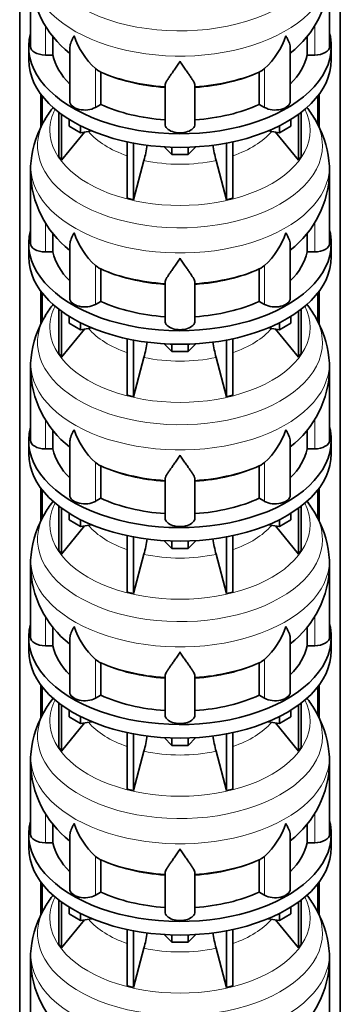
# Model space of a CAD drawing. Header units: millimetres. Extents: x 166 to 773, y -2956 to 2086.
# Tile 6 of 22: x 579 to 772, y -2468 to -1876. Entities that reach past the tile are written whole.
import ezdxf

# ---------------------------------------------------------------- set-up
doc = ezdxf.new("R2010")
doc.units = ezdxf.units.MM
doc.layers.add('LOW_134-14', color=7, linetype='Continuous')
doc.layers.add('VSI134_DIFFUSORE', color=7, linetype='Continuous')

# ---------------------------------------------------------------- blocks, each defined once
blk = doc.blocks.new('SE4')
at = {"layer": 'LOW_134-14', "color": 7, "linetype": 'Continuous', "lineweight": 35}
for p, q in [((579.14, -2688.74), (579.14, -1018.66)), ((771.99, -2688.74), (771.99, -1018.66)), ((591.89, -1920.93), (591.89, -1940.78)), ((592.64, -1921.92), (592.64, -1939.32)), ((758.49, -1921.92), (758.49, -1939.32)), ((759.24, -1920.93), (759.24, -1940.82)), ((591.89, -2039.32), (591.89, -2059.17)), ((592.64, -2040.31), (592.64, -2057.71)), ((758.49, -2040.31), (758.49, -2057.72)), ((759.24, -2039.32), (759.24, -2059.21)), ((591.89, -2157.71), (591.89, -2177.56)), ((592.64, -2158.7), (592.64, -2176.1)), ((758.49, -2158.7), (758.49, -2176.11)), ((759.24, -2157.71), (759.24, -2177.61)), ((591.89, -2276.1), (591.89, -2295.95)), ((592.64, -2277.09), (592.64, -2294.5)), ((758.49, -2277.09), (758.49, -2294.5)), ((759.24, -2276.1), (759.24, -2296)), ((591.89, -2394.49), (591.89, -2414.34)), ((592.64, -2395.48), (592.64, -2412.89)), ((758.49, -2395.48), (758.49, -2412.89)), ((759.24, -2394.49), (759.24, -2414.39))]:
    blk.add_line(p, q, dxfattribs=at)
at = {"layer": 'VSI134_DIFFUSORE', "color": 7, "linetype": 'Continuous', "lineweight": 35}
for p, q in [((585.57, -1849.06), (585.57, -1892.11)), ((765.57, -1892.11), (765.57, -1849.06)), ((599.09, -1897.31), (599.09, -1885.86)), ((752.04, -1885.93), (752.04, -1897.31)), ((584.57, -1892.11), (584.57, -1900.28)), ((609.29, -1893.02), (609.29, -1925.18)), ((741.84, -1925.18), (741.84, -1893.04)), ((766.57, -1900.28), (766.57, -1892.11)), ((594.57, -1897.31), (599.09, -1897.31)), ((752.04, -1897.31), (756.57, -1897.31)), ((626.08, -1906.56), (624.65, -1905.51)), ((726.48, -1905.51), (725.06, -1906.56)), ((627.86, -1927.01), (627.86, -1907.53)), ((723.28, -1907.53), (723.28, -1927.01)), ((666.57, -1938.88), (666.57, -1915.53)), ((684.57, -1938.88), (684.57, -1915.53)), ((624.65, -1928.86), (627.86, -1927.01)), ((723.28, -1927.01), (726.48, -1928.86)), ((602.74, -1931.78), (602.74, -1958.46)), ((604.27, -1932.93), (604.27, -1960.59)), ((746.86, -1932.93), (746.86, -1960.59)), ((748.39, -1931.78), (748.39, -1958.46)), ((608.81, -1940.04), (608.81, -1935.98)), ((615.75, -1944.05), (608.81, -1940.04)), ((615.75, -1944.05), (615.75, -1939.87)), ((735.38, -1944.05), (735.38, -1939.87)), ((742.32, -1940.04), (735.38, -1944.05)), ((742.32, -1940.04), (742.32, -1935.98)), ((604.27, -1960.59), (618.13, -1943.68)), ((622.57, -1942.99), (615.75, -1944.05)), ((735.38, -1944.05), (728.56, -1942.99)), ((733, -1943.68), (746.86, -1960.59)), ((643.87, -1949.53), (643.87, -1983.46)), ((647.56, -1950.27), (647.56, -1984.34)), ((670.66, -1957.18), (666.01, -1952.53)), ((670.66, -1957.18), (670.66, -1952.74)), ((685.12, -1952.53), (680.47, -1957.18)), ((680.47, -1957.18), (680.47, -1952.74)), ((703.57, -1950.27), (703.57, -1984.34)), ((707.26, -1949.53), (707.26, -1983.46)), ((602.74, -1958.46), (604.27, -1960.59)), ((680.47, -1957.18), (670.66, -1957.18)), ((746.86, -1960.59), (748.39, -1958.46)), ((647.56, -1984.34), (653.84, -1960.72)), ((697.29, -1960.72), (703.57, -1984.34)), ((585.57, -1967.45), (585.57, -2010.51)), ((765.57, -2010.51), (765.57, -1967.45)), ((643.87, -1983.46), (647.56, -1984.34)), ((703.57, -1984.34), (707.26, -1983.46)), ((599.09, -2015.7), (599.09, -2004.25)), ((752.04, -2004.32), (752.04, -2015.7)), ((584.57, -2010.51), (584.57, -2018.67)), ((609.29, -2011.41), (609.29, -2043.57)), ((741.84, -2043.57), (741.84, -2011.43)), ((766.57, -2018.67), (766.57, -2010.51)), ((594.57, -2015.7), (599.09, -2015.7)), ((752.04, -2015.7), (756.57, -2015.7)), ((626.08, -2024.95), (624.65, -2023.9)), ((726.48, -2023.9), (725.06, -2024.95)), ((627.86, -2045.4), (627.86, -2025.92)), ((723.28, -2025.92), (723.28, -2045.4)), ((666.57, -2057.27), (666.57, -2033.92)), ((684.57, -2057.27), (684.57, -2033.92)), ((624.65, -2047.25), (627.86, -2045.4)), ((723.28, -2045.4), (726.48, -2047.25)), ((602.74, -2050.17), (602.74, -2076.85)), ((604.27, -2051.32), (604.27, -2078.98)), ((746.86, -2051.32), (746.86, -2078.98)), ((748.39, -2050.17), (748.39, -2076.85)), ((608.81, -2058.43), (608.81, -2054.38)), ((615.75, -2062.44), (608.81, -2058.43)), ((615.75, -2062.44), (615.75, -2058.26)), ((735.38, -2062.44), (735.38, -2058.26)), ((742.32, -2058.43), (735.38, -2062.44)), ((742.32, -2058.43), (742.32, -2054.38)), ((604.27, -2078.98), (618.13, -2062.07)), ((622.57, -2061.38), (615.75, -2062.44)), ((735.38, -2062.44), (728.56, -2061.38)), ((733, -2062.07), (746.86, -2078.98)), ((643.87, -2067.92), (643.87, -2101.85)), ((647.56, -2068.66), (647.56, -2102.73)), ((670.66, -2075.57), (666.01, -2070.92)), ((670.66, -2075.57), (670.66, -2071.13)), ((685.12, -2070.92), (680.47, -2075.57)), ((680.47, -2075.57), (680.47, -2071.13)), ((703.57, -2068.66), (703.57, -2102.73)), ((707.26, -2067.92), (707.26, -2101.85)), ((602.74, -2076.85), (604.27, -2078.98)), ((680.47, -2075.57), (670.66, -2075.57)), ((746.86, -2078.98), (748.39, -2076.85)), ((647.56, -2102.73), (653.84, -2079.11)), ((697.29, -2079.11), (703.57, -2102.73)), ((585.57, -2085.84), (585.57, -2128.9)), ((765.57, -2128.9), (765.57, -2085.84)), ((643.87, -2101.85), (647.56, -2102.73)), ((703.57, -2102.73), (707.26, -2101.85)), ((599.09, -2134.09), (599.09, -2122.64)), ((752.04, -2122.71), (752.04, -2134.09)), ((584.57, -2128.9), (584.57, -2137.06)), ((609.29, -2129.8), (609.29, -2161.97)), ((741.84, -2161.97), (741.84, -2129.83)), ((766.57, -2137.06), (766.57, -2128.9)), ((594.57, -2134.09), (599.09, -2134.09)), ((752.04, -2134.09), (756.57, -2134.09)), ((626.08, -2143.34), (624.65, -2142.29)), ((726.48, -2142.29), (725.06, -2143.34)), ((627.86, -2163.79), (627.86, -2144.31)), ((723.28, -2144.31), (723.28, -2163.79)), ((666.57, -2175.66), (666.57, -2152.32)), ((684.57, -2175.66), (684.57, -2152.32)), ((624.65, -2165.64), (627.86, -2163.79)), ((723.28, -2163.79), (726.48, -2165.64)), ((602.74, -2168.56), (602.74, -2195.24)), ((604.27, -2169.71), (604.27, -2197.38)), ((746.86, -2169.71), (746.86, -2197.38)), ((748.39, -2168.56), (748.39, -2195.24)), ((608.81, -2176.82), (608.81, -2172.77)), ((615.75, -2180.83), (608.81, -2176.82)), ((615.75, -2180.83), (615.75, -2176.66)), ((735.38, -2180.83), (735.38, -2176.66)), ((742.32, -2176.82), (735.38, -2180.83)), ((742.32, -2176.82), (742.32, -2172.77)), ((604.27, -2197.38), (618.13, -2180.46)), ((622.57, -2179.77), (615.75, -2180.83)), ((735.38, -2180.83), (728.56, -2179.77)), ((733, -2180.46), (746.86, -2197.38)), ((643.87, -2186.31), (643.87, -2220.24)), ((647.56, -2187.05), (647.56, -2221.12)), ((670.66, -2193.96), (666.01, -2189.31)), ((670.66, -2193.96), (670.66, -2189.53)), ((685.12, -2189.31), (680.47, -2193.96)), ((680.47, -2193.96), (680.47, -2189.53)), ((703.57, -2187.05), (703.57, -2221.12)), ((707.26, -2186.31), (707.26, -2220.24)), ((602.74, -2195.24), (604.27, -2197.38)), ((680.47, -2193.96), (670.66, -2193.96)), ((746.86, -2197.38), (748.39, -2195.24)), ((647.56, -2221.12), (653.84, -2197.5)), ((697.29, -2197.5), (703.57, -2221.12)), ((585.57, -2204.23), (585.57, -2247.29)), ((765.57, -2247.29), (765.57, -2204.23)), ((643.87, -2220.24), (647.56, -2221.12)), ((703.57, -2221.12), (707.26, -2220.24)), ((599.09, -2252.49), (599.09, -2241.03)), ((752.04, -2241.1), (752.04, -2252.49)), ((584.57, -2247.29), (584.57, -2255.45)), ((609.29, -2248.19), (609.29, -2280.36)), ((741.84, -2280.36), (741.84, -2248.22)), ((766.57, -2255.45), (766.57, -2247.29)), ((594.57, -2252.49), (599.09, -2252.49)), ((752.04, -2252.49), (756.57, -2252.49)), ((626.08, -2261.74), (624.65, -2260.69)), ((726.48, -2260.69), (725.06, -2261.74)), ((627.86, -2282.18), (627.86, -2262.71)), ((723.28, -2262.71), (723.28, -2282.18)), ((666.57, -2294.06), (666.57, -2270.71)), ((684.57, -2294.06), (684.57, -2270.71)), ((624.65, -2284.03), (627.86, -2282.18)), ((723.28, -2282.18), (726.48, -2284.03)), ((602.74, -2286.96), (602.74, -2313.63)), ((604.27, -2288.1), (604.27, -2315.77)), ((746.86, -2288.1), (746.86, -2315.77)), ((748.39, -2286.96), (748.39, -2313.63)), ((608.81, -2295.21), (608.81, -2291.16)), ((615.75, -2299.22), (608.81, -2295.21)), ((615.75, -2299.22), (615.75, -2295.05)), ((735.38, -2299.22), (735.38, -2295.05)), ((742.32, -2295.21), (735.38, -2299.22)), ((742.32, -2295.21), (742.32, -2291.16)), ((604.27, -2315.77), (618.13, -2298.85)), ((622.57, -2298.17), (615.75, -2299.22)), ((735.38, -2299.22), (728.56, -2298.17)), ((733, -2298.85), (746.86, -2315.77)), ((643.87, -2304.7), (643.87, -2338.63)), ((647.56, -2305.44), (647.56, -2339.51)), ((670.66, -2312.35), (666.01, -2307.7)), ((670.66, -2312.35), (670.66, -2307.92)), ((685.12, -2307.7), (680.47, -2312.35)), ((680.47, -2312.35), (680.47, -2307.92)), ((703.57, -2305.44), (703.57, -2339.51)), ((707.26, -2304.7), (707.26, -2338.63)), ((602.74, -2313.63), (604.27, -2315.77)), ((680.47, -2312.35), (670.66, -2312.35)), ((746.86, -2315.77), (748.39, -2313.63)), ((647.56, -2339.51), (653.84, -2315.9)), ((697.29, -2315.9), (703.57, -2339.51)), ((585.57, -2322.63), (585.57, -2365.68)), ((765.57, -2365.68), (765.57, -2322.63)), ((643.87, -2338.63), (647.56, -2339.51)), ((703.57, -2339.51), (707.26, -2338.63)), ((599.09, -2370.88), (599.09, -2359.43)), ((752.04, -2359.5), (752.04, -2370.88)), ((584.57, -2365.68), (584.57, -2373.85)), ((609.29, -2366.59), (609.29, -2398.75)), ((741.84, -2398.75), (741.84, -2366.61)), ((766.57, -2373.85), (766.57, -2365.68)), ((594.57, -2370.88), (599.09, -2370.88)), ((752.04, -2370.88), (756.57, -2370.88)), ((626.08, -2380.13), (624.65, -2379.08)), ((726.48, -2379.08), (725.06, -2380.13)), ((627.86, -2400.58), (627.86, -2381.1)), ((723.28, -2381.1), (723.28, -2400.58)), ((666.57, -2412.45), (666.57, -2389.1)), ((684.57, -2412.45), (684.57, -2389.1)), ((624.65, -2402.42), (627.86, -2400.58)), ((723.28, -2400.58), (726.48, -2402.42)), ((602.74, -2405.35), (602.74, -2432.03)), ((604.27, -2406.49), (604.27, -2434.16)), ((746.86, -2406.49), (746.86, -2434.16)), ((748.39, -2405.35), (748.39, -2432.03)), ((608.81, -2413.61), (608.81, -2409.55)), ((615.75, -2417.61), (608.81, -2413.61)), ((615.75, -2417.61), (615.75, -2413.44)), ((735.38, -2417.61), (735.38, -2413.44)), ((742.32, -2413.61), (735.38, -2417.61)), ((742.32, -2413.61), (742.32, -2409.55)), ((604.27, -2434.16), (618.13, -2417.25)), ((622.57, -2416.56), (615.75, -2417.61)), ((735.38, -2417.61), (728.56, -2416.56)), ((733, -2417.25), (746.86, -2434.16)), ((643.87, -2423.1), (643.87, -2457.02)), ((647.56, -2423.84), (647.56, -2457.91)), ((670.66, -2430.75), (666.01, -2426.09)), ((670.66, -2430.75), (670.66, -2426.31)), ((685.12, -2426.09), (680.47, -2430.75)), ((680.47, -2430.75), (680.47, -2426.31)), ((703.57, -2423.84), (703.57, -2457.91)), ((707.26, -2423.1), (707.26, -2457.02)), ((602.74, -2432.03), (604.27, -2434.16)), ((680.47, -2430.75), (670.66, -2430.75)), ((746.86, -2434.16), (748.39, -2432.03)), ((647.56, -2457.91), (653.84, -2434.29)), ((697.29, -2434.29), (703.57, -2457.91)), ((585.57, -2441.02), (585.57, -2484.07)), ((765.57, -2484.07), (765.57, -2441.02)), ((643.87, -2457.02), (647.56, -2457.91)), ((703.57, -2457.91), (707.26, -2457.02))]:
    blk.add_line(p, q, dxfattribs=at)
at = {"layer": 'VSI134_DIFFUSORE', "color": 4, "linetype": 'Continuous', "lineweight": 9}
for p, q in [((594.57, -1897.31), (594.57, -1879.54)), ((756.57, -1897.31), (756.57, -1879.56)), ((624.65, -1928.86), (624.65, -1905.51)), ((726.48, -1928.86), (726.48, -1905.51)), ((594.57, -2015.7), (594.57, -1997.93)), ((756.57, -2015.7), (756.57, -1997.95)), ((624.65, -2047.25), (624.65, -2023.9)), ((726.48, -2047.25), (726.48, -2023.9)), ((594.57, -2134.09), (594.57, -2116.32)), ((756.57, -2134.09), (756.57, -2116.34)), ((624.65, -2165.64), (624.65, -2142.29)), ((726.48, -2165.64), (726.48, -2142.29)), ((594.57, -2252.49), (594.57, -2234.71)), ((756.57, -2252.49), (756.57, -2234.74)), ((624.65, -2284.03), (624.65, -2260.69)), ((726.48, -2284.03), (726.48, -2260.69)), ((594.57, -2370.88), (594.57, -2353.1)), ((756.57, -2370.88), (756.57, -2353.13)), ((624.65, -2402.42), (624.65, -2379.08)), ((726.48, -2402.42), (726.48, -2379.08))]:
    blk.add_line(p, q, dxfattribs=at)
at = {"layer": 'VSI134_DIFFUSORE', "color": 7, "linetype": 'Continuous', "lineweight": 35}
for centre, radius, start, end in [((646.89, -1847.95), 61.25, 181.05517, 231.96221), ((704.55, -1847.98), 60.97, 307.8007, 358.98754), ((657.15, -1870.55), 47.73, 198.63732, 227.08568), ((693.98, -1870.55), 47.73, 312.91434, 341.36277), ((633.99, -1894.17), 14.7, 237.45087, 245.35655), ((717.15, -1894.17), 14.7, 294.64345, 302.54913), ((654.96, -1971.77), 70.34, 142.11995, 149.17124), ((698.18, -1970.07), 67.72, 30.42011, 37.78386), ((647.2, -1967.43), 61.49, 148.86608, 173.97543), ((704.31, -1967.38), 61.11, 6.06346, 31.14995), ((564, -1936.41), 93.08, 344.85704, 350.76502), ((785.82, -1936.61), 91.75, 189.27403, 195.23149), ((616.48, -1965.93), 30.86, 170.71318, 182.84745), ((731, -1966.3), 34.52, 358.0789, 8.91053), ((646.89, -1966.34), 61.25, 181.05517, 231.96221), ((704.55, -1966.38), 60.97, 307.8007, 358.98754), ((657.15, -1988.94), 47.73, 198.63732, 227.08568), ((693.98, -1988.94), 47.73, 312.91434, 341.36277), ((633.99, -2012.56), 14.7, 237.45087, 245.35655), ((717.15, -2012.56), 14.7, 294.64345, 302.54913), ((654.96, -2090.17), 70.34, 142.11995, 149.17124), ((698.18, -2088.46), 67.72, 30.42011, 37.78386), ((647.2, -2085.82), 61.49, 148.86608, 173.97543), ((704.31, -2085.77), 61.11, 6.06346, 31.14995), ((564, -2054.8), 93.08, 344.85704, 350.76502), ((785.82, -2055.01), 91.75, 189.27403, 195.23149), ((616.48, -2084.32), 30.86, 170.71318, 182.84745), ((731, -2084.69), 34.52, 358.0789, 8.91053), ((646.89, -2084.73), 61.25, 181.05517, 231.96221), ((704.55, -2084.77), 60.97, 307.8007, 358.98754), ((657.15, -2107.34), 47.73, 198.63732, 227.08568), ((693.98, -2107.34), 47.73, 312.91434, 341.36277), ((633.99, -2130.95), 14.7, 237.45087, 245.35655), ((717.15, -2130.95), 14.7, 294.64345, 302.54913), ((654.96, -2208.56), 70.34, 142.01946, 149.17124), ((698.18, -2206.85), 67.72, 30.42011, 37.78386), ((647.2, -2204.22), 61.49, 148.86608, 173.97543), ((704.31, -2204.16), 61.11, 6.06346, 31.14995), ((564, -2173.19), 93.08, 344.85704, 350.76502), ((785.82, -2173.4), 91.75, 189.27403, 195.23149), ((616.48, -2202.72), 30.86, 170.71318, 182.84745), ((731, -2203.08), 34.52, 358.0789, 8.91053), ((646.89, -2203.12), 61.25, 181.05517, 231.96221), ((704.55, -2203.16), 60.97, 307.8007, 358.98754), ((657.15, -2225.73), 47.73, 198.63732, 227.08568), ((693.98, -2225.73), 47.73, 312.91434, 341.36277), ((633.99, -2249.34), 14.7, 237.45087, 245.35655), ((717.15, -2249.34), 14.7, 294.64345, 302.54913), ((654.96, -2326.95), 70.34, 142.01946, 149.17124), ((698.18, -2325.24), 67.72, 30.42011, 37.82735), ((647.2, -2322.61), 61.49, 148.86608, 173.97543), ((704.31, -2322.56), 61.11, 6.06346, 31.14995), ((564, -2291.58), 93.08, 344.85704, 350.76502), ((785.82, -2291.79), 91.75, 189.27403, 195.23149), ((616.48, -2321.11), 30.86, 170.71318, 182.84745), ((731, -2321.47), 34.52, 358.0789, 8.91053), ((646.89, -2321.51), 61.25, 181.05517, 231.96221), ((704.55, -2321.55), 60.97, 307.8007, 358.98754), ((657.15, -2344.12), 47.73, 198.63732, 227.08568), ((693.98, -2344.12), 47.73, 312.91434, 341.36277), ((633.99, -2367.74), 14.7, 237.45087, 245.35655), ((717.15, -2367.74), 14.7, 294.64345, 302.54913), ((654.96, -2445.34), 70.34, 142.11995, 149.17124), ((698.18, -2443.63), 67.72, 30.42011, 37.78386), ((647.2, -2441), 61.49, 148.86608, 173.97543), ((704.31, -2440.95), 61.11, 6.06346, 31.14995), ((564, -2409.97), 93.08, 344.85704, 350.76502), ((785.82, -2410.18), 91.75, 189.27403, 195.23149), ((616.48, -2439.5), 30.86, 170.71318, 182.84745), ((731, -2439.86), 34.52, 358.0789, 8.91053), ((646.89, -2439.91), 61.25, 181.05517, 231.96221), ((704.55, -2439.94), 60.97, 307.8007, 358.98754)]:
    blk.add_arc(centre, radius, start, end, dxfattribs=at)
at = {"layer": 'VSI134_DIFFUSORE', "color": 4, "linetype": 'Continuous', "lineweight": 9}
for centre, major_axis, start_param, end_param in [((675.57, -1833.34), (85.67, 0), 2.812965, 6.283185), ((675.57, -1846.1), (-89.83, 0), 0, 3.209638), ((675.57, -1870.64), (-79.5, 0), 0.898849, 1.457346), ((675.57, -1870.64), (79.5, 0), 4.82584, 5.384336), ((675.57, -1942.54), (-78.3, 0), 0, 3.425204), ((675.57, -1942.54), (-78.3, 0), 5.999574, 6.283185), ((675.57, -1951.73), (85.67, 0), 2.812965, 6.283185), ((675.57, -1951.73), (85.67, 0), 0, 0.328174), ((675.57, -1927.42), (-61.63, 0), 0.463231, 1.030574), ((675.57, -1927.42), (61.63, 0), 5.252612, 5.819954), ((675.57, -1964.49), (-89.83, 0), 0, 3.209638), ((675.57, -1964.49), (-89.83, 0), 6.215694, 6.283185), ((675.57, -1927.42), (-61.63, 0), 1.210556, 1.931037), ((675.57, -1989.03), (-79.5, 0), 0.898849, 1.457346), ((675.57, -1989.03), (79.5, 0), 4.82584, 5.384336), ((675.57, -2060.93), (-78.3, 0), 0, 3.425204), ((675.57, -2060.93), (-78.3, 0), 5.999574, 6.283185), ((675.57, -2070.12), (85.67, 0), 2.812965, 6.283185), ((675.57, -2070.12), (85.67, 0), 0, 0.328174), ((675.57, -2045.81), (-61.63, 0), 0.463231, 1.030574), ((675.57, -2045.81), (61.63, 0), 5.252612, 5.819954), ((675.57, -2082.88), (-89.83, 0), 0, 3.209638), ((675.57, -2082.88), (-89.83, 0), 6.215694, 6.283185), ((675.57, -2045.81), (-61.63, 0), 1.210556, 1.931037), ((675.57, -2107.42), (-79.5, 0), 0.898849, 1.457346), ((675.57, -2107.42), (79.5, 0), 4.82584, 5.384336), ((675.57, -2179.32), (-78.3, 0), 0, 3.425204), ((675.57, -2179.32), (-78.3, 0), 5.999574, 6.283185), ((675.57, -2188.52), (85.67, 0), 2.812965, 6.283185), ((675.57, -2188.52), (85.67, 0), 0, 0.328174), ((675.57, -2164.21), (-61.63, 0), 0.463231, 1.030574), ((675.57, -2164.21), (61.63, 0), 5.252612, 5.819954), ((675.57, -2201.27), (-89.83, 0), 0, 3.209638), ((675.57, -2201.27), (-89.83, 0), 6.215694, 6.283185), ((675.57, -2164.21), (-61.63, 0), 1.210556, 1.931037), ((675.57, -2225.82), (-79.5, 0), 0.898849, 1.457346), ((675.57, -2225.82), (79.5, 0), 4.82584, 5.384336), ((675.57, -2297.72), (-78.3, 0), 0, 3.425204), ((675.57, -2297.72), (-78.3, 0), 5.999574, 6.283185), ((675.57, -2306.91), (85.67, 0), 2.812965, 6.283185), ((675.57, -2306.91), (85.67, 0), 0, 0.328174), ((675.57, -2282.6), (-61.63, 0), 0.463231, 1.030574), ((675.57, -2282.6), (61.63, 0), 5.252612, 5.819954), ((675.57, -2319.66), (-89.83, 0), 0, 3.209638), ((675.57, -2319.66), (-89.83, 0), 6.215694, 6.283185), ((675.57, -2282.6), (-61.63, 0), 1.210556, 1.931037), ((675.57, -2344.21), (-79.5, 0), 0.898849, 1.457346), ((675.57, -2344.21), (79.5, 0), 4.82584, 5.384336), ((675.57, -2416.11), (-78.3, 0), 0, 3.425204), ((675.57, -2416.11), (-78.3, 0), 5.999574, 6.283185), ((675.57, -2425.3), (85.67, 0), 2.812965, 6.283185), ((675.57, -2425.3), (85.67, 0), 0, 0.328174), ((675.57, -2400.99), (-61.63, 0), 0.463231, 1.030574), ((675.57, -2400.99), (61.63, 0), 5.252612, 5.819954), ((675.57, -2438.06), (-89.83, 0), 0, 3.209638), ((675.57, -2438.06), (-89.83, 0), 6.215694, 6.283185), ((675.57, -2400.99), (-61.63, 0), 1.210556, 1.931037)]:
    blk.add_ellipse(centre, major_axis=major_axis, ratio=0.57735, start_param=start_param, end_param=end_param, dxfattribs=at)
at = {"layer": 'VSI134_DIFFUSORE', "color": 7, "linetype": 'Continuous', "lineweight": 35}
for centre, major_axis, start_param, end_param in [((675.57, -1892.11), (91, 0), 2.993207, 6.283185), ((675.57, -1892.11), (91, 0), 0, 0.148386), ((594.57, -1892.11), (9, 0), 3.141593, 4.712389), ((756.57, -1892.11), (-9, 0), 1.570796, 3.141593), ((675.57, -1892.11), (-77, 0), 0.117151, 0.534109), ((675.57, -1892.11), (77, 0), 5.749077, 6.166034), ((675.57, -1900.28), (-91, 0), 0, 3.141593), ((675.57, -1872.64), (-77, 0), 0.902549, 1.453645), ((675.57, -1872.64), (77, 0), 4.82954, 5.380636), ((618.29, -1925.18), (9, 0), 3.141593, 5.497787), ((675.57, -1892.11), (-77, 0), 0.902549, 1.453645), ((675.57, -1892.11), (77, 0), 4.82954, 5.380636), ((732.84, -1925.18), (-9, 0), 0.785398, 3.141593), ((675.57, -1938.88), (-9, 0), 0, 3.141593), ((675.57, -2010.51), (91, 0), 2.993207, 6.283185), ((675.57, -2010.51), (91, 0), 0, 0.148386), ((594.57, -2010.51), (9, 0), 3.141593, 4.712389), ((756.57, -2010.51), (-9, 0), 1.570796, 3.141593), ((675.57, -2010.51), (-77, 0), 0.117151, 0.534109), ((675.57, -2010.51), (77, 0), 5.749077, 6.166034), ((675.57, -2018.67), (-91, 0), 0, 3.141593), ((675.57, -1991.03), (-77, 0), 0.902549, 1.453645), ((675.57, -1991.03), (77, 0), 4.82954, 5.380636), ((618.29, -2043.57), (9, 0), 3.141593, 5.497787), ((675.57, -2010.51), (-77, 0), 0.902549, 1.453645), ((675.57, -2010.51), (77, 0), 4.82954, 5.380636), ((732.84, -2043.57), (-9, 0), 0.785398, 3.141593), ((675.57, -2057.27), (-9, 0), 0, 3.141593), ((675.57, -2128.9), (91, 0), 2.993207, 6.283185), ((675.57, -2128.9), (91, 0), 0, 0.148386), ((594.57, -2128.9), (9, 0), 3.141593, 4.712389), ((756.57, -2128.9), (-9, 0), 1.570796, 3.141593), ((675.57, -2128.9), (-77, 0), 0.117151, 0.534109), ((675.57, -2128.9), (77, 0), 5.749077, 6.166034), ((675.57, -2137.06), (-91, 0), 0, 3.141593), ((675.57, -2109.42), (-77, 0), 0.902549, 1.453645), ((675.57, -2109.42), (77, 0), 4.82954, 5.380636), ((618.29, -2161.97), (9, 0), 3.141593, 5.497787), ((675.57, -2128.9), (-77, 0), 0.902549, 1.453645), ((675.57, -2128.9), (77, 0), 4.82954, 5.380636), ((732.84, -2161.97), (-9, 0), 0.785398, 3.141593), ((675.57, -2175.66), (-9, 0), 0, 3.141593), ((675.57, -2247.29), (91, 0), 2.993207, 6.283185), ((675.57, -2247.29), (91, 0), 0, 0.148386), ((594.57, -2247.29), (9, 0), 3.141593, 4.712389), ((756.57, -2247.29), (-9, 0), 1.570796, 3.141593), ((675.57, -2247.29), (-77, 0), 0.117151, 0.534109), ((675.57, -2247.29), (77, 0), 5.749077, 6.166034), ((675.57, -2255.45), (-91, 0), 0, 3.141593), ((675.57, -2227.81), (-77, 0), 0.902549, 1.453645), ((675.57, -2227.81), (77, 0), 4.82954, 5.380636), ((618.29, -2280.36), (9, 0), 3.141593, 5.497787), ((675.57, -2247.29), (-77, 0), 0.902549, 1.453645), ((675.57, -2247.29), (77, 0), 4.82954, 5.380636), ((732.84, -2280.36), (-9, 0), 0.785398, 3.141593), ((675.57, -2294.06), (-9, 0), 0, 3.141593), ((675.57, -2365.68), (91, 0), 2.993207, 6.283185), ((675.57, -2365.68), (91, 0), 0, 0.148386), ((594.57, -2365.68), (9, 0), 3.141593, 4.712389), ((756.57, -2365.68), (-9, 0), 1.570796, 3.141593), ((675.57, -2365.68), (-77, 0), 0.117151, 0.534109), ((675.57, -2365.68), (77, 0), 5.749077, 6.166034), ((675.57, -2373.85), (-91, 0), 0, 3.141593), ((675.57, -2346.2), (-77, 0), 0.902549, 1.453645), ((675.57, -2346.2), (77, 0), 4.82954, 5.380636), ((618.29, -2398.75), (9, 0), 3.141593, 5.497787), ((675.57, -2365.68), (-77, 0), 0.902549, 1.453645), ((675.57, -2365.68), (77, 0), 4.82954, 5.380636), ((732.84, -2398.75), (-9, 0), 0.785398, 3.141593), ((675.57, -2412.45), (-9, 0), 0, 3.141593)]:
    blk.add_ellipse(centre, major_axis=major_axis, ratio=0.57735, start_param=start_param, end_param=end_param, dxfattribs=at)
for points, knots in [([(609.29, -1893.04), (609.29, -1892.88), (609.3, -1892.72), (609.38, -1891.54), (609.67, -1890.49), (610.34, -1888.82), (610.6, -1888.24), (611.06, -1887.35), (611.22, -1887.05), (611.47, -1886.59), (611.6, -1886.36), (611.74, -1886.12), (611.83, -1885.96), (611.88, -1885.88), (611.93, -1885.81)], [0.4600931, 0.4600931, 0.4600931, 0.4600931, 0.5, 0.5, 0.75, 0.75, 0.875, 0.875, 0.9375, 0.9375, 0.96875, 0.984375, 0.984375, 1, 1, 1, 1]), ([(741.84, -1893.05), (741.84, -1892.9), (741.84, -1892.74), (741.79, -1892.08), (741.7, -1891.57), (741.43, -1890.51), (741.25, -1889.96), (740.8, -1888.83), (740.53, -1888.25), (740.08, -1887.36), (739.92, -1887.05), (739.66, -1886.59), (739.57, -1886.44), (739.39, -1886.12), (739.3, -1885.96), (739.21, -1885.81)], [0.4604904, 0.4604904, 0.4604904, 0.4604904, 0.5, 0.5, 0.625, 0.625, 0.75, 0.75, 0.875, 0.875, 0.9375, 0.9375, 0.96875, 0.96875, 1, 1, 1, 1]), ([(675.57, -1901.03), (675.43, -1901.24), (675.3, -1901.45), (675.03, -1901.87), (674.9, -1902.08), (674.5, -1902.69), (674.24, -1903.1), (673.45, -1904.29), (672.94, -1905.06), (671.92, -1906.53), (671.43, -1907.25), (670.48, -1908.6), (670.03, -1909.24), (669.18, -1910.46), (668.79, -1911.04), (668.25, -1911.86), (668.08, -1912.13), (667.75, -1912.64), (667.6, -1912.89), (667.19, -1913.61), (666.97, -1914.05), (666.66, -1914.85), (666.57, -1915.21), (666.57, -1915.53)], [0, 0, 0, 0, 0.03125, 0.03125, 0.0625, 0.0625, 0.125, 0.125, 0.25, 0.25, 0.375, 0.375, 0.5, 0.5, 0.625, 0.625, 0.6875, 0.6875, 0.75, 0.75, 0.875, 0.875, 1, 1, 1, 1]), ([(684.57, -1915.53), (684.57, -1915.21), (684.48, -1914.85), (684.16, -1914.05), (683.94, -1913.61), (683.53, -1912.89), (683.38, -1912.64), (683.06, -1912.13), (682.89, -1911.86), (682.35, -1911.04), (681.95, -1910.46), (681.1, -1909.24), (680.65, -1908.6), (679.71, -1907.25), (679.21, -1906.54), (678.2, -1905.06), (677.68, -1904.29), (676.89, -1903.1), (676.63, -1902.7), (676.23, -1902.08), (676.1, -1901.87), (675.83, -1901.45), (675.7, -1901.24), (675.57, -1901.03)], [0, 0, 0, 0, 0.125, 0.125, 0.25, 0.25, 0.3125, 0.3125, 0.375, 0.375, 0.5, 0.5, 0.625, 0.625, 0.75, 0.75, 0.875, 0.875, 0.9375, 0.9375, 0.96875, 0.96875, 1, 1, 1, 1]), ([(609.29, -2011.43), (609.29, -2011.27), (609.3, -2011.11), (609.38, -2009.93), (609.67, -2008.88), (610.34, -2007.21), (610.6, -2006.63), (611.06, -2005.74), (611.22, -2005.44), (611.47, -2004.98), (611.6, -2004.75), (611.74, -2004.51), (611.83, -2004.36), (611.88, -2004.28), (611.93, -2004.2)], [0.4600931, 0.4600931, 0.4600931, 0.4600931, 0.5, 0.5, 0.75, 0.75, 0.875, 0.875, 0.9375, 0.9375, 0.96875, 0.984375, 0.984375, 1, 1, 1, 1]), ([(741.84, -2011.45), (741.84, -2011.29), (741.84, -2011.13), (741.79, -2010.47), (741.7, -2009.96), (741.43, -2008.9), (741.25, -2008.35), (740.8, -2007.22), (740.53, -2006.64), (740.08, -2005.75), (739.92, -2005.45), (739.66, -2004.98), (739.57, -2004.83), (739.39, -2004.51), (739.3, -2004.36), (739.21, -2004.2)], [0.4604904, 0.4604904, 0.4604904, 0.4604904, 0.5, 0.5, 0.625, 0.625, 0.75, 0.75, 0.875, 0.875, 0.9375, 0.9375, 0.96875, 0.96875, 1, 1, 1, 1]), ([(675.57, -2019.42), (675.43, -2019.63), (675.3, -2019.84), (675.03, -2020.26), (674.9, -2020.47), (674.5, -2021.09), (674.24, -2021.49), (673.45, -2022.68), (672.94, -2023.45), (671.92, -2024.93), (671.43, -2025.64), (670.48, -2026.99), (670.03, -2027.63), (669.18, -2028.85), (668.79, -2029.43), (668.25, -2030.25), (668.08, -2030.52), (667.75, -2031.04), (667.6, -2031.29), (667.19, -2032.01), (666.97, -2032.44), (666.66, -2033.24), (666.57, -2033.6), (666.57, -2033.92)], [0, 0, 0, 0, 0.03125, 0.03125, 0.0625, 0.0625, 0.125, 0.125, 0.25, 0.25, 0.375, 0.375, 0.5, 0.5, 0.625, 0.625, 0.6875, 0.6875, 0.75, 0.75, 0.875, 0.875, 1, 1, 1, 1]), ([(684.57, -2033.92), (684.57, -2033.6), (684.48, -2033.24), (684.16, -2032.45), (683.94, -2032.01), (683.53, -2031.29), (683.38, -2031.04), (683.06, -2030.52), (682.89, -2030.26), (682.35, -2029.44), (681.95, -2028.86), (681.1, -2027.64), (680.65, -2026.99), (679.71, -2025.64), (679.21, -2024.93), (678.2, -2023.45), (677.68, -2022.69), (676.89, -2021.49), (676.63, -2021.09), (676.23, -2020.47), (676.1, -2020.26), (675.83, -2019.84), (675.7, -2019.63), (675.57, -2019.42)], [0, 0, 0, 0, 0.125, 0.125, 0.25, 0.25, 0.3125, 0.3125, 0.375, 0.375, 0.5, 0.5, 0.625, 0.625, 0.75, 0.75, 0.875, 0.875, 0.9375, 0.9375, 0.96875, 0.96875, 1, 1, 1, 1]), ([(609.29, -2129.82), (609.29, -2129.66), (609.3, -2129.5), (609.38, -2128.33), (609.67, -2127.27), (610.34, -2125.6), (610.6, -2125.03), (611.06, -2124.14), (611.22, -2123.83), (611.47, -2123.37), (611.6, -2123.14), (611.74, -2122.91), (611.83, -2122.75), (611.88, -2122.67), (611.93, -2122.59)], [0.4600931, 0.4600931, 0.4600931, 0.4600931, 0.5, 0.5, 0.75, 0.75, 0.875, 0.875, 0.9375, 0.9375, 0.96875, 0.984375, 0.984375, 1, 1, 1, 1]), ([(741.84, -2129.84), (741.84, -2129.68), (741.84, -2129.53), (741.79, -2128.87), (741.7, -2128.35), (741.43, -2127.29), (741.25, -2126.74), (740.8, -2125.61), (740.53, -2125.04), (740.08, -2124.14), (739.92, -2123.84), (739.66, -2123.38), (739.57, -2123.22), (739.39, -2122.91), (739.3, -2122.75), (739.21, -2122.59)], [0.4604904, 0.4604904, 0.4604904, 0.4604904, 0.5, 0.5, 0.625, 0.625, 0.75, 0.75, 0.875, 0.875, 0.9375, 0.9375, 0.96875, 0.96875, 1, 1, 1, 1]), ([(675.57, -2137.81), (675.43, -2138.02), (675.3, -2138.23), (675.03, -2138.65), (674.9, -2138.86), (674.5, -2139.48), (674.24, -2139.88), (673.45, -2141.07), (672.94, -2141.84), (671.92, -2143.32), (671.43, -2144.03), (670.48, -2145.38), (670.03, -2146.03), (669.18, -2147.25), (668.79, -2147.83), (668.25, -2148.65), (668.08, -2148.91), (667.75, -2149.43), (667.6, -2149.68), (667.19, -2150.4), (666.97, -2150.84), (666.66, -2151.64), (666.57, -2152), (666.57, -2152.32)], [0, 0, 0, 0, 0.03125, 0.03125, 0.0625, 0.0625, 0.125, 0.125, 0.25, 0.25, 0.375, 0.375, 0.5, 0.5, 0.625, 0.625, 0.6875, 0.6875, 0.75, 0.75, 0.875, 0.875, 1, 1, 1, 1]), ([(684.57, -2152.32), (684.57, -2152), (684.48, -2151.64), (684.16, -2150.84), (683.94, -2150.4), (683.53, -2149.68), (683.38, -2149.43), (683.06, -2148.91), (682.89, -2148.65), (682.35, -2147.83), (681.95, -2147.25), (681.1, -2146.03), (680.65, -2145.39), (679.71, -2144.03), (679.21, -2143.32), (678.2, -2141.84), (677.68, -2141.08), (676.89, -2139.89), (676.63, -2139.48), (676.23, -2138.86), (676.1, -2138.65), (675.83, -2138.23), (675.7, -2138.02), (675.57, -2137.81)], [0, 0, 0, 0, 0.125, 0.125, 0.25, 0.25, 0.3125, 0.3125, 0.375, 0.375, 0.5, 0.5, 0.625, 0.625, 0.75, 0.75, 0.875, 0.875, 0.9375, 0.9375, 0.96875, 0.96875, 1, 1, 1, 1]), ([(609.29, -2248.22), (609.29, -2248.06), (609.3, -2247.9), (609.38, -2246.72), (609.67, -2245.67), (610.34, -2243.99), (610.6, -2243.42), (611.06, -2242.53), (611.22, -2242.23), (611.47, -2241.77), (611.6, -2241.53), (611.74, -2241.3), (611.83, -2241.14), (611.88, -2241.06), (611.93, -2240.98)], [0.4600931, 0.4600931, 0.4600931, 0.4600931, 0.5, 0.5, 0.75, 0.75, 0.875, 0.875, 0.9375, 0.9375, 0.96875, 0.984375, 0.984375, 1, 1, 1, 1]), ([(741.84, -2248.23), (741.84, -2248.07), (741.84, -2247.92), (741.79, -2247.26), (741.7, -2246.74), (741.43, -2245.68), (741.25, -2245.13), (740.8, -2244.01), (740.53, -2243.43), (740.08, -2242.53), (739.92, -2242.23), (739.66, -2241.77), (739.57, -2241.61), (739.39, -2241.3), (739.3, -2241.14), (739.21, -2240.98)], [0.4604904, 0.4604904, 0.4604904, 0.4604904, 0.5, 0.5, 0.625, 0.625, 0.75, 0.75, 0.875, 0.875, 0.9375, 0.9375, 0.96875, 0.96875, 1, 1, 1, 1]), ([(675.57, -2256.2), (675.43, -2256.41), (675.3, -2256.63), (675.03, -2257.05), (674.9, -2257.25), (674.5, -2257.87), (674.24, -2258.27), (673.45, -2259.47), (672.94, -2260.23), (671.92, -2261.71), (671.43, -2262.42), (670.48, -2263.77), (670.03, -2264.42), (669.18, -2265.64), (668.79, -2266.22), (668.25, -2267.04), (668.08, -2267.3), (667.75, -2267.82), (667.6, -2268.07), (667.19, -2268.79), (666.97, -2269.23), (666.66, -2270.03), (666.57, -2270.39), (666.57, -2270.71)], [0, 0, 0, 0, 0.03125, 0.03125, 0.0625, 0.0625, 0.125, 0.125, 0.25, 0.25, 0.375, 0.375, 0.5, 0.5, 0.625, 0.625, 0.6875, 0.6875, 0.75, 0.75, 0.875, 0.875, 1, 1, 1, 1]), ([(684.57, -2270.71), (684.57, -2270.39), (684.48, -2270.03), (684.16, -2269.23), (683.94, -2268.79), (683.53, -2268.07), (683.38, -2267.82), (683.06, -2267.31), (682.89, -2267.04), (682.35, -2266.22), (681.95, -2265.64), (681.1, -2264.42), (680.65, -2263.78), (679.71, -2262.43), (679.21, -2261.71), (678.2, -2260.24), (677.68, -2259.47), (676.89, -2258.28), (676.63, -2257.87), (676.23, -2257.25), (676.1, -2257.05), (675.83, -2256.63), (675.7, -2256.41), (675.57, -2256.2)], [0, 0, 0, 0, 0.125, 0.125, 0.25, 0.25, 0.3125, 0.3125, 0.375, 0.375, 0.5, 0.5, 0.625, 0.625, 0.75, 0.75, 0.875, 0.875, 0.9375, 0.9375, 0.96875, 0.96875, 1, 1, 1, 1]), ([(609.29, -2366.61), (609.29, -2366.45), (609.3, -2366.29), (609.38, -2365.11), (609.67, -2364.06), (610.34, -2362.38), (610.6, -2361.81), (611.06, -2360.92), (611.22, -2360.62), (611.47, -2360.16), (611.6, -2359.93), (611.74, -2359.69), (611.83, -2359.53), (611.88, -2359.45), (611.93, -2359.37)], [0.4600931, 0.4600931, 0.4600931, 0.4600931, 0.5, 0.5, 0.75, 0.75, 0.875, 0.875, 0.9375, 0.9375, 0.96875, 0.984375, 0.984375, 1, 1, 1, 1]), ([(741.84, -2366.62), (741.84, -2366.47), (741.84, -2366.31), (741.79, -2365.65), (741.7, -2365.14), (741.43, -2364.07), (741.25, -2363.53), (740.8, -2362.4), (740.53, -2361.82), (740.08, -2360.92), (739.92, -2360.62), (739.66, -2360.16), (739.57, -2360), (739.39, -2359.69), (739.3, -2359.53), (739.21, -2359.37)], [0.4604904, 0.4604904, 0.4604904, 0.4604904, 0.5, 0.5, 0.625, 0.625, 0.75, 0.75, 0.875, 0.875, 0.9375, 0.9375, 0.96875, 0.96875, 1, 1, 1, 1]), ([(675.57, -2374.59), (675.43, -2374.81), (675.3, -2375.02), (675.03, -2375.44), (674.9, -2375.64), (674.5, -2376.26), (674.24, -2376.67), (673.45, -2377.86), (672.94, -2378.62), (671.92, -2380.1), (671.43, -2380.81), (670.48, -2382.17), (670.03, -2382.81), (669.18, -2384.03), (668.79, -2384.61), (668.25, -2385.43), (668.08, -2385.7), (667.75, -2386.21), (667.6, -2386.46), (667.19, -2387.18), (666.97, -2387.62), (666.66, -2388.42), (666.57, -2388.78), (666.57, -2389.1)], [0, 0, 0, 0, 0.03125, 0.03125, 0.0625, 0.0625, 0.125, 0.125, 0.25, 0.25, 0.375, 0.375, 0.5, 0.5, 0.625, 0.625, 0.6875, 0.6875, 0.75, 0.75, 0.875, 0.875, 1, 1, 1, 1]), ([(684.57, -2389.1), (684.57, -2388.78), (684.48, -2388.42), (684.16, -2387.62), (683.94, -2387.18), (683.53, -2386.46), (683.38, -2386.21), (683.06, -2385.7), (682.89, -2385.43), (682.35, -2384.61), (681.95, -2384.03), (681.1, -2382.81), (680.65, -2382.17), (679.71, -2380.82), (679.21, -2380.11), (678.2, -2378.63), (677.68, -2377.86), (676.89, -2376.67), (676.63, -2376.26), (676.23, -2375.65), (676.1, -2375.44), (675.83, -2375.02), (675.7, -2374.8), (675.57, -2374.59)], [0, 0, 0, 0, 0.125, 0.125, 0.25, 0.25, 0.3125, 0.3125, 0.375, 0.375, 0.5, 0.5, 0.625, 0.625, 0.75, 0.75, 0.875, 0.875, 0.9375, 0.9375, 0.96875, 0.96875, 1, 1, 1, 1])]:
    blk.add_open_spline(points, degree=3, knots=knots, dxfattribs=at)

msp = doc.modelspace()

# ---------------------------------------------------------------- block references
msp.add_blockref('SE4', (0, 0))

doc.saveas('drawing.dxf')
